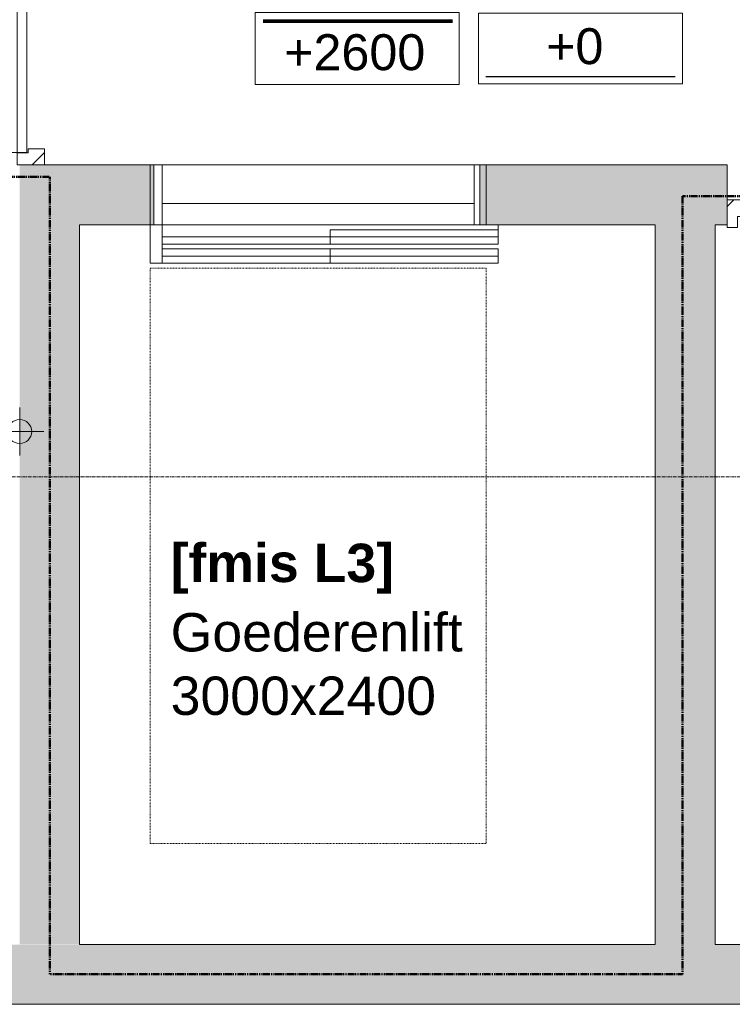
# Model space of a CAD drawing. Header units: millimetres. Extents: x 522 to 75900, y -25803 to 58941.
# Tile 66 of 134: x 35615 to 38586, y 33000 to 37106. Entities that reach past the tile are written whole.
import ezdxf

# ---------------------------------------------------------------- set-up
doc = ezdxf.new("R2010")
doc.units = ezdxf.units.MM
for name, pattern in [('BE_Brand', [10, 5, -2, 1, -2]), ('Dash', [6.35, 3.175, -3.175]), ('Dot', [4.7625, 0, -4.7625]), ('Grid Line', [22.225, 12.7, -3.175, 3.175, -3.175])]:
    doc.linetypes.add(name, pattern=pattern)
for name, color, linetype, lineweight in [('00_Algemeen', 7, 'Dot', 9), ('00_Algemeen-100', 7, 'Continuous', 9), ('22_Metselwerk', 7, 'Continuous', 9), ('30_Kozijnen-ramen-deuren', 7, 'Continuous', 9), ('42_Dekvloeren en vloersystemen', 7, 'Continuous', 9)]:
    doc.layers.add(name, color=color, linetype=linetype, lineweight=lineweight)
doc.styles.add('Arial', font='arial.ttf', dxfattribs={"height": 180})
doc.styles.add('Arial_2', font='arial.ttf', dxfattribs={"height": 160})
doc.styles.add('Arial_3', font='arial.ttf', dxfattribs={"height": 150})
doc.styles.add('Arial_B_1', font='arialbd.ttf', dxfattribs={"height": 160})
doc.dimstyles.new('1_8mm_continuous_mm_zwart', dxfattribs={"dimscale": 304.8, "dimtxt": 183.646692, "dimasz": 0.328084, "dimexe": 0.328084, "dimexo": 0.0625, "dimgap": 0.164042, "dimtad": 1, "dimdec": 0, "dimzin": 0, "dimdsep": 46, "dimtxsty": 'Arial', "dimblk1": 'DOTBLANK', "dimblk2": 'DOTBLANK', "dimsah": 1, "dimcen": 0.09, "dimdle": 0.328084, "dimazin": 0, "dimtfac": 1, "dimtdec": 4, "dimtix": 1, "dimtmove": 0, "dimatfit": 3, "dimfxl": 0.328084, "dimfxlon": 1, "dimtvp": 1, "dimtolj": 1, "dimtzin": 0, "dimarcsym": 2})

# ---------------------------------------------------------------- blocks, each defined once
blk = doc.blocks.new('FRA_R12_AWT_CON_Betonwerk_R20_rvt-1-100 - Plattegrond - Begane grond')
at = {"layer": '22_Metselwerk', "true_color": 0xc0c0c0}
h = blk.add_hatch(color=9, dxfattribs=at)
h.paths.add_polyline_path([(35615, 33250), (35865, 33250), (35865, 36500), (35615, 36500), (35615, 34770)], flags=0)
h.paths.add_polyline_path([(35706.3, 37535), (35865, 37535), (35865, 43675), (35615, 43675), (35615, 37535)], flags=0)
h = blk.add_hatch(color=9, dxfattribs=at)
h.paths.add_polyline_path([(35865, 36250), (36174, 36250), (36174, 36500), (35865, 36500), (35865, 36352.9)], flags=0)
h.paths.add_polyline_path([(37534, 36250), (38565, 36250), (38565, 36500), (37534, 36500)], flags=0)
h.paths.add_polyline_path([(41798.8, 36250), (41875, 36250), (41875, 36500), (40495, 36500), (40495, 36250), (41392.6, 36250)], flags=0)
for points in [[(38265, 33250), (38515, 33250), (38515, 36250), (38265, 36250), (38265, 34770)], [(40445, 33000), (40445, 33250), (34147.5, 33249), (34147, 33248.1), (34145.8, 33250), (34087.5, 33249), (34087, 33248.1), (34085.8, 33250), (31725, 33250), (31725, 33000), (39768, 33000)]]:
    blk.add_hatch(color=9, dxfattribs=at).paths.add_polyline_path(points, flags=0)
at = {"layer": '22_Metselwerk', "lineweight": 13}
for p, q in [((35865, 36500), (35615, 36500)), ((36174, 36500), (35865, 36500)), ((36174, 36250), (36174, 36500)), ((38565, 36500), (37534, 36500)), ((37534, 36500), (37534, 36250)), ((38565, 36250), (38565, 36500)), ((35865, 36250), (36174, 36250)), ((35865, 33250), (35865, 36250)), ((37534, 36250), (38265, 36250)), ((38265, 36250), (38265, 33250)), ((38515, 36250), (38565, 36250)), ((38515, 33250), (38515, 36250)), ((38265, 33250), (35865, 33250)), ((40445, 33250), (38515, 33250)), ((31725, 33000), (40445, 33000))]:
    blk.add_line(p, q, dxfattribs=at)
blk = doc.blocks.new('66_DO_lift_enkel - dagmaat 1300x2300_ cabine 1400x2400x2400 _goedere_-9943609-100 - Plattegrond - Begane grond')
at = {"layer": '30_Kozijnen-ramen-deuren', "linetype": 'Dash', "lineweight": 18}
for p, q in [((894.7, 305), (894.7, 2705)), ((894.7, 2705), (2294.7, 2705)), ((2294.7, 2705), (2294.7, 305)), ((2294.7, 305), (894.7, 305))]:
    blk.add_line(p, q, dxfattribs=at)
at = {"layer": '30_Kozijnen-ramen-deuren', "lineweight": 18}
for p, q in [((1544.7, 285), (844.7, 285)), ((844.7, 285), (844.7, 255)), ((844.7, 255), (1544.7, 255)), ((1544.7, 255), (1544.7, 285)), ((2244.7, 255), (1544.7, 255)), ((1544.7, 255), (1544.7, 225)), ((2294.7, 285), (2244.7, 285)), ((2244.7, 285), (2244.7, 125)), ((2244.7, 225), (2244.7, 255)), ((2294.7, 125), (2294.7, 285)), ((1544.7, 225), (2244.7, 225)), ((1544.7, 175), (844.7, 175)), ((844.7, 175), (844.7, 145)), ((2244.7, 205), (1544.7, 205)), ((1544.7, 205), (1544.7, 175)), ((1544.7, 145), (1544.7, 175)), ((1544.7, 175), (2244.7, 175)), ((2244.7, 175), (2244.7, 205)), ((844.7, 145), (1544.7, 145)), ((944.7, 125), (894.7, 125)), ((894.7, 125), (894.7, -125)), ((2244.7, 125), (2294.7, 125)), ((2294.7, 125), (2244.7, 125)), ((2294.7, -125), (2294.7, 125)), ((944.7, -125), (944.7, 35)), ((2244.7, 35), (2244.7, -125)), ((894.7, -125), (944.7, -125)), ((2244.7, -125), (2294.7, -125))]:
    blk.add_line(p, q, dxfattribs=at)
at = {"layer": '30_Kozijnen-ramen-deuren'}
for p, q in [((844.7, 255), (844.7, 225)), ((2244.7, 285), (1544.7, 285)), ((844.7, 225), (1544.7, 225)), ((1544.7, 205), (844.7, 205)), ((844.7, 205), (844.7, 175)), ((844.7, 145), (844.7, 125)), ((944.7, 125), (2244.7, 125)), ((944.7, 35), (944.7, 125)), ((2244.7, 125), (2244.7, 35)), ((2244.7, 35), (944.7, 35)), ((944.7, -125), (2244.7, -125)), ((2244.7, -125), (944.7, -125))]:
    blk.add_line(p, q, dxfattribs=at)
blk = doc.blocks.new('32_MH_b - 01_A_30_1910x2400-9864912-100 - Plattegrond - Begane grond')
at = {"layer": '00_Algemeen', "linetype": 'Continuous', "true_color": 0xc0c0c0}
h = blk.add_hatch(dxfattribs=at)
h.set_pattern_fill('FP_104', color=9, style=0, pattern_type=2)
h.set_pattern_definition([(225, (39640.85, 36363.5), (70.71068, -70.71068), [])])
h.paths.add_polyline_path([(-792.2, 123.5), (-834.2, 123.5), (-834.2, 9.5), (-767.2, 10.6), (-767.2, 78.5), (-792.2, 78.5)], flags=0)
h.paths.add_polyline_path([(1075.8, 123.5), (1033.8, 123.5), (1033.8, 78.5), (1008.8, 78.5), (1008.8, 9.5), (1075.8, 10.6)], flags=0)
at = {"layer": '30_Kozijnen-ramen-deuren'}
blk.add_hatch(color=256, dxfattribs=at).paths.add_polyline_path([(-717.2, 248.5), (-717.2, 198.5), (-684.9, 200.5), (-684.9, 216.7), (-649.9, 216.7), (-649.9, 200.5), (-617.2, 198.5), (-617.2, 248.5)], flags=0)
at = {"layer": '00_Algemeen', "linetype": 'Continuous'}
for p, q in [((-280.7, 399.1), (-365.6, 483.9)), ((-365.6, 399.1), (-280.7, 483.9)), ((607.3, 399.1), (522.4, 483.9)), ((522.4, 399.1), (607.3, 483.9)), ((-323.2, 321.5), (-365.6, 363.9)), ((-323.2, 321.5), (-280.7, 363.9)), ((564.8, 321.5), (522.4, 363.9)), ((564.8, 321.5), (607.3, 363.9)), ((-365.6, 279.1), (-323.2, 321.5)), ((-280.7, 279.1), (-323.2, 321.5)), ((-323.2, 321.5), (-323.2, -188.5)), ((522.4, 279.1), (564.8, 321.5)), ((607.3, 279.1), (564.8, 321.5)), ((564.8, 321.5), (564.8, -188.5)), ((-617.2, 248.5), (-717.2, 248.5)), ((-717.2, 248.5), (-717.2, 198.5)), ((-617.2, 198.5), (-617.2, 248.5)), ((-684.9, 200.5), (-684.9, 216.7)), ((-684.9, 216.7), (-649.9, 216.7)), ((-649.9, 216.7), (-649.9, 200.5)), ((-280.7, 193.8), (-323.2, 236.2)), ((607.3, 193.8), (564.8, 236.2)), ((-717.2, 198.5), (-684.9, 200.5)), ((-649.9, 200.5), (-617.2, 198.5)), ((-323.2, 151.4), (-280.7, 193.8)), ((564.8, 151.4), (607.3, 193.8)), ((-365.6, 108.9), (-323.2, 151.4)), ((522.4, 108.9), (564.8, 151.4)), ((-323.2, 66.5), (-365.6, 108.9)), ((564.8, 66.5), (522.4, 108.9)), ((-280.7, 24.1), (-323.2, 66.5)), ((607.3, 24.1), (564.8, 66.5)), ((-323.2, -18.4), (-280.7, 24.1)), ((564.8, -18.4), (607.3, 24.1)), ((-365.6, -60.8), (-323.2, -18.4)), ((522.4, -60.8), (564.8, -18.4)), ((-323.2, -103.2), (-365.6, -60.8)), ((564.8, -103.2), (522.4, -60.8))]:
    blk.add_line(p, q, dxfattribs=at)
at = {"layer": '30_Kozijnen-ramen-deuren'}
for p, q in [((-834.2, 123.5), (-834.2, 9.5)), ((-792.2, 123.5), (-834.2, 123.5)), ((-792.2, 78.5), (-792.2, 123.5)), ((1075.8, 123.5), (1033.8, 123.5)), ((1033.8, 123.5), (1033.8, 78.5)), ((1075.8, 9.5), (1075.8, 123.5)), ((-767.2, 78.5), (-792.2, 78.5)), ((-767.2, 9.5), (-767.2, 78.5)), ((1033.8, 78.5), (1008.8, 78.5)), ((1008.8, 78.5), (1008.8, 9.5)), ((-834.2, 9.5), (-767.2, 9.5)), ((1008.8, 9.5), (1075.8, 9.5))]:
    blk.add_line(p, q, dxfattribs=at)
blk = doc.blocks.new('32_HM_a - 01_30_1034x2400-10229491-100 - Plattegrond - Begane grond')
at = {"layer": '30_Kozijnen-ramen-deuren', "true_color": 0xc0c0c0}
h = blk.add_hatch(dxfattribs=at)
h.set_pattern_fill('FP_105', color=9, style=0, pattern_type=2)
h.set_pattern_definition([(135, (37016.85, -35728.5), (-70.71068, -70.71068), [])])
h.paths.add_polyline_path([(516.8, -22.2), (516.8, -9.5), (449.8, -9.5), (449.8, -78.5), (466.8, -78.5), (466.8, -123.5), (516.8, -123.5)], flags=0)
h.paths.add_polyline_path([(-450.2, -78.5), (-450.2, -9.5), (-517.2, -9.5), (-517.2, -123.5), (-467.2, -123.5), (-467.2, -78.5)], flags=0)
at = {"layer": '30_Kozijnen-ramen-deuren'}
for p, q in [((-517.2, -9.5), (-450.2, -9.5)), ((-517.2, -123.5), (-517.2, -9.5)), ((-450.2, -9.5), (-450.2, -78.5)), ((449.8, -9.5), (516.8, -9.5)), ((449.8, -78.5), (449.8, -9.5)), ((516.8, -9.5), (516.8, -123.5)), ((-467.2, -78.5), (-467.2, -123.5)), ((-450.2, -78.5), (-467.2, -78.5)), ((466.8, -78.5), (449.8, -78.5)), ((466.8, -123.5), (466.8, -78.5)), ((-467.2, -123.5), (-517.2, -123.5)), ((516.8, -123.5), (466.8, -123.5))]:
    blk.add_line(p, q, dxfattribs=at)
blk = doc.blocks.new('32_DO_deurblad_HT_vlak - standaard-11214139-100 - Plattegrond - Begane grond')
at = {"layer": '30_Kozijnen-ramen-deuren'}
for p, q in [((-399.3, 930), (-399.3, 0)), ((506, 0), (514, 0))]:
    blk.add_line(p, q, dxfattribs=at)
at = {"layer": '30_Kozijnen-ramen-deuren', "lineweight": 18}
for p, q in [((530.7, 0), (-399.3, 0)), ((-399.3, 0), (-399.3, -40)), ((530.7, -40), (530.7, 0)), ((-399.3, -40), (530.7, -40))]:
    blk.add_line(p, q, dxfattribs=at)
at = {"layer": '30_Kozijnen-ramen-deuren', "linetype": 'Dash'}
blk.add_line((506, -40), (514, -40), dxfattribs=at)
at = {"layer": '30_Kozijnen-ramen-deuren'}
blk.add_arc((-399.3, 0), 930, 360, 90, dxfattribs=at)
blk = doc.blocks.new('00_TAG_ROOM_roomtag - 5_ volledig met plafondhoogte-11184639-100 - Plattegrond - Begane grond')
at = {"layer": '00_Algemeen', "linetype": 'Continuous'}
for p, q in [((0, -6.637), (0, -3.637)), ((0, -3.637), (8.5, -3.637)), ((8.5, -3.637), (8.5, -6.637)), ((0.322, -3.948), (8.215, -3.948)), ((0.322, -3.971), (8.215, -3.971)), ((0.322, -3.999), (8.215, -3.999)), ((0.322, -4.032), (8.215, -4.032)), ((0.322, -4.06), (8.215, -4.06)), ((8.5, -6.637), (0, -6.637))]:
    blk.add_line(p, q, dxfattribs=at)
blk = doc.blocks.new('Spot Elevations - kader_3x8_5mm _1_8mm_-8745383-100 - Plattegrond - Begane grond')
at = {"layer": '00_Algemeen', "linetype": 'Continuous'}
for p, q in [((0, -0.3), (0, 2.65)), ((0, 2.65), (8.5, 2.65)), ((8.5, 2.65), (8.5, -0.3)), ((8.5, -0.3), (0, -0.3))]:
    blk.add_line(p, q, dxfattribs=at)
at = {"layer": '00_Algemeen', "linetype": 'Continuous', "lineweight": 25}
blk.add_line((0.3, 0), (8.2, 0), dxfattribs=at)
blk = doc.blocks.new('DIMBLOCK339-100 - Plattegrond - Begane grond')
at = {"layer": '00_Algemeen-100', "transparency": 16777216}
for p, q in [((33543.5, 35488.3), (33543.5, 35288.3)), ((33543.5, 35388.3), (33543.5, 35488.3)), ((35615, 35488.3), (35615, 35288.3)), ((35615, 35388.3), (35615, 35488.3)), ((33543.5, 35388.3), (35715, 35388.3))]:
    blk.add_line(p, q, dxfattribs=at)
for centre in [(33543.5, 35388.3), (35615, 35388.3)]:
    blk.add_circle(centre, 50, dxfattribs=at)
at = {"layer": '00_Algemeen-100', "color": 0, "transparency": 16777216, "insert": (34302.4, 35672), "char_height": 180, "width": 664.518, "attachment_point": 1, "line_spacing_factor": 0.941778, "style": 'Arial'}
blk.add_mtext('2071', dxfattribs=at)
blk = doc.blocks.new('_DotBlank')
at = {"color": 0, "linetype": 'ByBlock', "lineweight": -2}
blk.add_line((-0.5, 0), (-1, 0), dxfattribs=at)
blk.add_circle((0, 0), 0.5, dxfattribs=at)

msp = doc.modelspace()

# ---------------------------------------------------------------- linework, layer by layer
at = {"layer": '00_Algemeen', "color": 82, "linetype": 'BE_Brand', "lineweight": 50, "true_color": 0x46cc0d}
for p, q in [((31600, 36450), (35740, 36450)), ((35740, 36450), (35740, 33125)), ((40571, 36370), (38378, 36370)), ((38378, 36370), (38378, 33125)), ((38378, 33125), (35740, 33125))]:
    msp.add_line(p, q, dxfattribs=at)
at = {"layer": '00_Algemeen', "color": 16, "linetype": 'Grid Line', "true_color": 0x800000}
msp.add_line((5155.6, 35200), (57181.4, 35200), dxfattribs=at)
at = {"layer": '42_Dekvloeren en vloersystemen', "color": 7, "true_color": 0xffffff}
msp.add_line((35645, 36552), (35645, 36550), dxfattribs=at)

# ---------------------------------------------------------------- block references
at = {"lineweight": 5}
msp.add_blockref('FRA_R12_AWT_CON_Betonwerk_R20_rvt-1-100 - Plattegrond - Begane grond', (0, 0), dxfattribs=at)
at = {"layer": '00_Algemeen', "linetype": 'Continuous', "xscale": 99.99999999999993, "yscale": 99.99999999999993, "zscale": 99.99999999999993}
for name, p in [('00_TAG_ROOM_roomtag - 5_ volledig met plafondhoogte-11184639-100 - Plattegrond - Begane grond', (36597.4, 37499.8)), ('Spot Elevations - kader_3x8_5mm _1_8mm_-8745383-100 - Plattegrond - Begane grond', (37528.2, 36868.6))]:
    msp.add_blockref(name, p, dxfattribs=at)
at = {"layer": '30_Kozijnen-ramen-deuren'}
for name, p, rotation in [('32_HM_a - 01_30_1034x2400-10229491-100 - Plattegrond - Begane grond', (35728.5, 37016.8), 269.9999999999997), ('32_DO_deurblad_HT_vlak - standaard-11214139-100 - Plattegrond - Begane grond', (35605, 36951.3), 89.99999999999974), ('32_MH_b - 01_A_30_1910x2400-9864912-100 - Plattegrond - Begane grond', (39640.8, 36363.5), 180), ('66_DO_lift_enkel - dagmaat 1300x2300_ cabine 1400x2400x2400 _goedere_-9943609-100 - Plattegrond - Begane grond', (38454.2, 36375), 180)]:
    msp.add_blockref(name, p, dxfattribs=dict(at, rotation=rotation))

# ---------------------------------------------------------------- texts
at = {"layer": '00_Algemeen', "linetype": 'Continuous', "attachment_point": 1}
for s, insert, char_height, width, style in [('+2600', (36717.5, 37045.3), 150, 729.536, 'Arial_3'), ('Goederenlift', (36244.4, 34631.4), 160, 1467.088, 'Arial_2'), ('3000x2400', (36244.4, 34366.8), 160, 1346.835, 'Arial_2')]:
    msp.add_mtext(s, dxfattribs=dict(at, insert=insert, char_height=char_height, width=width, style=style))
at = {"layer": '00_Algemeen', "linetype": 'Continuous', "insert": (37809.6, 37070.4), "char_height": 150, "width": 284.645, "attachment_point": 1, "line_spacing_factor": 0.941778, "style": 'Arial_3'}
msp.add_mtext('+0', dxfattribs=at)
at = {"layer": '00_Algemeen', "color": 5, "linetype": 'Continuous', "true_color": 0x0000ff, "insert": (36244.4, 34920.8), "char_height": 160, "width": 1162.447, "attachment_point": 1, "style": 'Arial_B_1'}
msp.add_mtext('[fmis L3]', dxfattribs=at)

# ---------------------------------------------------------------- dimensions: what is measured, and where the dimension line sits
at = {"layer": '00_Algemeen', "linetype": 'Continuous'}
dim = msp.add_linear_dim(base=(35615, 35388.3016376), p1=(33543.5000001, 35488.3016376), p2=(35615, 35488.3016376), dimstyle='1_8mm_continuous_mm_zwart', override={"dimpost": '<>', "dimfxl": 2071.5}, dxfattribs=at)
dim.commit()
dim.dimension.update_dxf_attribs({"geometry": 'DIMBLOCK339-100 - Plattegrond - Begane grond', "text_midpoint": (34579.25, 35530.2047759)})

doc.saveas('drawing.dxf')
